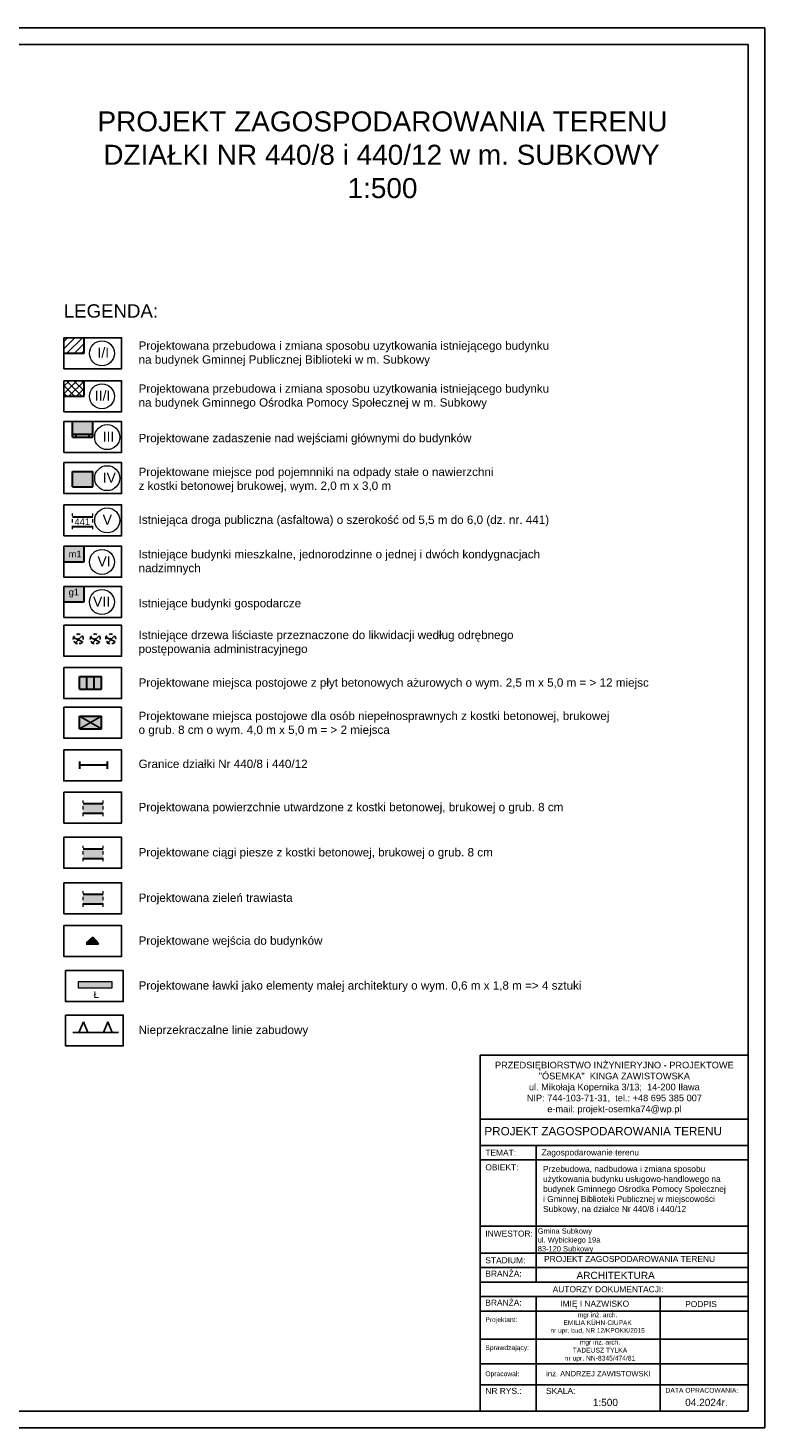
# Model space of a CAD drawing. Header units: millimetres. Extents: x 6197 to 108098, y 4257 to 29730.
# Tile 130 of 148: x 29146 to 31367, y 25530 to 29730. Entities that reach past the tile are written whole.
import ezdxf

# ---------------------------------------------------------------- set-up
doc = ezdxf.new("R2010")
doc.units = ezdxf.units.MM
doc.linetypes.add('2', pattern=[1, 0.5, -0.5])
for name, color, linetype in [('drzewo_lisciaste', 7, 'Continuous'), ('inne', 7, 'Continuous'), ('R-TAB', 1, 'Continuous')]:
    doc.layers.add(name, color=color, linetype=linetype)
doc.styles.add('ARIAL', font='arial.ttf')
doc.styles.get("Standard").update_dxf_attribs({"font": 'arial.ttf'})

# ---------------------------------------------------------------- blocks, each defined once
blk = doc.blocks.new('922')
at = {"color": 0}
blk.add_circle((0, 0), 0.05, dxfattribs=at)
for centre, radius, start, end in [((-0.35, 0.1), 0.4, 119.84816, 203.51949), ((0, 0.35), 0.4, 50.114, 129.886), ((0.35, 0.1), 0.4, 336.88451, 60.15184), ((-0.2, -0.3), 0.4, 187.477, 278.47884), ((0.2, -0.275), 0.425, 262.64593, 349.62892)]:
    blk.add_arc(centre, radius, start, end, dxfattribs=at)

msp = doc.modelspace()

# ---------------------------------------------------------------- hatches: boundary and pattern name
at = {"transparency": 33554585}
h = msp.add_hatch(dxfattribs=at)
h.set_pattern_fill('ANSI31', color=256, scale=5)
h.set_pattern_definition([(45, (2437.301, 13580.35), (-11.22532, 11.22532), [])])
h.paths.add_polyline_path([(29314.069, 28800.526), (29253.476, 28800.526), (29253.476, 28754.073), (29314.069, 28754.073)])
h = msp.add_hatch(dxfattribs=at)
h.set_pattern_fill('ANSI37', color=256, scale=5)
h.set_pattern_definition([(45, (2437.301, 13580.35), (-11.22532, 11.22532), []), (135, (2437.301, 13580.35), (-11.22532, -11.22532), [])])
h.paths.add_polyline_path([(29314.069, 28671.619), (29253.476, 28671.619), (29253.476, 28625.166), (29314.069, 28625.166)])
h = msp.add_hatch(color=1, dxfattribs=at)
h.set_gradient(color1=(255, 0, 0), color2=(255, 0, 0))
h.paths.add_polyline_path([(29279.529, 28549.123), (29279.529, 28502.671), (29340.121, 28502.671), (29340.121, 28549.123)])
h = msp.add_hatch(color=1, dxfattribs=at)
h.set_gradient(color1=(255, 0, 0), color2=(255, 0, 0))
h.paths.add_polyline_path([(29279.529, 28399.43), (29279.529, 28352.977), (29340.121, 28352.977), (29340.121, 28399.43)])
h = msp.add_hatch(color=1, dxfattribs=at)
h.set_gradient(color1=(228, 162, 119), color2=(228, 162, 119))
h.paths.add_polyline_path([(29253.476, 28174.829), (29253.476, 28128.376), (29314.069, 28128.376), (29314.069, 28174.829)])
h = msp.add_hatch(color=1, dxfattribs=at)
h.set_gradient(color1=(228, 162, 119), color2=(228, 162, 119))
h.paths.add_polyline_path([(29253.476, 28054.571), (29253.476, 28008.118), (29314.069, 28008.118), (29314.069, 28054.571)])
h = msp.add_hatch(color=1, dxfattribs=at)
h.set_gradient(color1=(228, 162, 119), color2=(228, 162, 119))
h.paths.add_polyline_path([(29322.571, 27784.13), (29300.895, 27784.13), (29300.895, 27746.204), (29322.571, 27746.204)])
h.paths.add_polyline_path([(29344.247, 27784.13), (29322.571, 27784.13), (29322.571, 27746.204), (29344.247, 27746.204)])
h.paths.add_polyline_path([(29365.923, 27784.13), (29344.247, 27784.13), (29344.247, 27746.204), (29365.923, 27746.204)])
h = msp.add_hatch(color=1, dxfattribs=at)
h.set_gradient(color1=(34, 186, 247), color2=(34, 186, 247))
h.paths.add_polyline_path([(29365.923, 27664.971), (29300.895, 27664.971), (29333.409, 27646.009)])
h.paths.add_polyline_path([(29333.409, 27646.009), (29300.895, 27627.046), (29365.923, 27627.046)])
h.paths.add_polyline_path([(29365.923, 27664.971), (29333.409, 27646.009), (29365.923, 27627.046)])
h.paths.add_polyline_path([(29333.409, 27646.009), (29300.895, 27664.971), (29300.895, 27627.046)])
h = msp.add_hatch(color=1, dxfattribs=at)
h.set_gradient(color1=(248, 246, 176), color2=(248, 246, 176))
h.paths.add_polyline_path([(29310.976, 27402.755), (29310.976, 27373.804), (29371.568, 27373.804), (29371.568, 27402.755)])
h = msp.add_hatch(color=1, dxfattribs=at)
h.set_gradient(color1=(199, 200, 202), color2=(199, 200, 202))
h.paths.add_polyline_path([(29310.976, 27267.102), (29310.976, 27238.15), (29371.568, 27238.15), (29371.568, 27267.102)])
h = msp.add_hatch(color=1, dxfattribs=at)
h.set_gradient(color1=(88, 186, 72), color2=(88, 186, 72))
h.paths.add_polyline_path([(29310.976, 27130.802), (29310.976, 27101.851), (29371.568, 27101.851), (29371.568, 27130.802)])
msp.add_hatch(color=242).paths.add_polyline_path([(29339.944, 27002.051), (29320.798, 26984.391), (29357.605, 26982.905)])
at = {"lineweight": 0}
msp.add_hatch(color=32, dxfattribs=at).paths.add_polyline_path([(29297.017, 26868.814), (29297.017, 26848.814), (29397.017, 26848.814), (29397.017, 26868.814)])

# ---------------------------------------------------------------- linework, layer by layer
for p, q in [((31355.149, 29729.717), (23355.149, 29729.717)), ((31355.149, 25529.717), (31355.149, 29729.717)), ((31305.149, 29679.717), (23405.149, 29679.717)), ((31305.149, 25579.717), (31305.149, 29679.717)), ((29300.895, 27627.046, -38000), (29365.923, 27664.971, -38000)), ((29300.895, 27664.971, -38000), (29365.923, 27627.046, -38000)), ((29280.516, 26716.424), (29417.22, 26716.424)), ((29298.914, 26716.424), (29312.136, 26748.162)), ((29325.357, 26716.424), (29312.136, 26748.162)), ((29372.38, 26716.424), (29385.601, 26748.162)), ((29398.823, 26716.424), (29385.601, 26748.162)), ((23405.149, 25579.717), (31305.149, 25579.717)), ((23355.149, 25529.717), (31355.149, 25529.717))]:
    msp.add_line(p, q)
at = {"lineweight": 30}
for p, q in [((29314.069, 28754.073, -38000), (29314.069, 28800.526, -38000)), ((29253.476, 28754.073, -38000), (29314.069, 28754.073, -38000)), ((29314.069, 28625.166, -38000), (29314.069, 28671.619, -38000)), ((29253.476, 28625.166, -38000), (29314.069, 28625.166, -38000)), ((29279.529, 28502.671, -38000), (29279.529, 28549.123, -38000)), ((29340.121, 28502.671, -38000), (29340.121, 28549.123, -38000)), ((29279.529, 28511.478, -38000), (29340.121, 28511.478, -38000)), ((29279.529, 28502.671, -38000), (29340.121, 28502.671, -38000)), ((29290.642, 28502.671, -38000), (29290.642, 28511.478, -38000)), ((29329.008, 28502.671, -38000), (29329.008, 28511.478, -38000)), ((29279.529, 28352.977, -38000), (29279.529, 28399.43, -38000)), ((29279.529, 28399.43, -38000), (29340.121, 28399.43, -38000)), ((29340.121, 28352.977, -38000), (29340.121, 28399.43, -38000)), ((29279.529, 28352.977, -38000), (29340.121, 28352.977, -38000)), ((29279.529, 28263.582, -38000), (29340.121, 28263.582, -38000)), ((29279.529, 28234.63, -38000), (29340.121, 28234.63, -38000)), ((29314.069, 28128.376, -38000), (29314.069, 28174.829, -38000)), ((29253.476, 28128.376, -38000), (29314.069, 28128.376, -38000)), ((29314.069, 28008.118, -38000), (29314.069, 28054.571, -38000)), ((29253.476, 28008.118, -38000), (29314.069, 28008.118, -38000)), ((29300.895, 27784.13, -38000), (29365.923, 27784.13, -38000)), ((29300.895, 27746.204, -38000), (29300.895, 27784.13, -38000)), ((29322.571, 27746.204, -38000), (29322.571, 27784.13, -38000)), ((29344.247, 27746.204, -38000), (29344.247, 27784.13, -38000)), ((29365.923, 27746.204, -38000), (29365.923, 27784.13, -38000)), ((29300.895, 27746.204, -38000), (29365.923, 27746.204, -38000)), ((29300.895, 27664.971, -38000), (29365.923, 27664.971, -38000)), ((29300.895, 27627.046, -38000), (29300.895, 27664.971, -38000)), ((29365.923, 27627.046, -38000), (29365.923, 27664.971, -38000)), ((29300.895, 27627.046, -38000), (29365.923, 27627.046, -38000)), ((29300.948, 27507.084, -38000), (29300.948, 27529.557, -38000)), ((29383.878, 27507.084, -38000), (29383.878, 27529.557, -38000)), ((29310.976, 27402.755, -38000), (29371.568, 27402.755, -38000)), ((29310.976, 27373.804, -38000), (29371.568, 27373.804, -38000)), ((29310.976, 27267.102, -38000), (29371.568, 27267.102, -38000)), ((29310.976, 27238.15, -38000), (29371.568, 27238.15, -38000)), ((29310.976, 27130.802, -38000), (29371.568, 27130.802, -38000)), ((29310.976, 27101.851, -38000), (29371.568, 27101.851, -38000))]:
    msp.add_line(p, q, dxfattribs=at)
at = {"linetype": '2', "lineweight": 20, "ltscale": 20}
for p, q in [((29279.529, 28226.411, -38000), (29279.529, 28272.864, -38000)), ((29340.121, 28226.411, -38000), (29340.121, 28272.864, -38000)), ((29310.976, 27365.584, -38000), (29310.976, 27412.037, -38000)), ((29371.568, 27365.584, -38000), (29371.568, 27412.037, -38000)), ((29310.976, 27229.931, -38000), (29310.976, 27276.384, -38000)), ((29371.568, 27229.931, -38000), (29371.568, 27276.384, -38000)), ((29310.976, 27093.632, -38000), (29310.976, 27140.084, -38000)), ((29371.568, 27093.632, -38000), (29371.568, 27140.084, -38000))]:
    msp.add_line(p, q, dxfattribs=at)
at = {"color": 1}
for p, q in [((29282.684, 27901.49), (29309.029, 27888.468)), ((29287.122, 27884.319), (29308.027, 27905.783)), ((29333.545, 27901.49), (29359.89, 27888.468)), ((29337.983, 27884.319), (29358.888, 27905.783)), ((29379.833, 27901.796), (29406.178, 27888.774)), ((29384.271, 27884.624), (29405.176, 27906.089))]:
    msp.add_line(p, q, dxfattribs=at)
at = {"color": 1, "lineweight": 30}
msp.add_line((29300.948, 27519.316, -38000), (29383.878, 27519.316, -38000), dxfattribs=at)
at = {"color": 7, "lineweight": 0}
for p, q in [((29297.017, 26868.814), (29397.017, 26868.814)), ((29297.017, 26848.814), (29297.017, 26868.814)), ((29397.017, 26848.814), (29297.017, 26848.814)), ((29397.017, 26868.814), (29397.017, 26848.814))]:
    msp.add_line(p, q, dxfattribs=at)
at = {"elevation": -38000}
for points in [[(29253.476, 28800.526), (29426.498, 28800.526), (29426.498, 28707.62), (29253.476, 28707.62)], [(29253.476, 28671.619), (29426.498, 28671.619), (29426.498, 28578.713), (29253.476, 28578.713)], [(29253.476, 28549.123), (29426.498, 28549.123), (29426.498, 28456.218), (29253.476, 28456.218)], [(29253.476, 28426.058), (29426.498, 28426.058), (29426.498, 28333.152), (29253.476, 28333.152)], [(29253.476, 28299.492), (29426.498, 28299.492), (29426.498, 28206.586), (29253.476, 28206.586)], [(29253.476, 28174.829), (29426.498, 28174.829), (29426.498, 28081.923), (29253.476, 28081.923)], [(29253.476, 28054.571), (29426.498, 28054.571), (29426.498, 27961.665), (29253.476, 27961.665)], [(29253.476, 27937.839), (29426.498, 27937.839), (29426.498, 27844.934), (29253.476, 27844.934)], [(29253.476, 27811.066), (29426.498, 27811.066), (29426.498, 27718.16), (29253.476, 27718.16)], [(29253.476, 27691.907), (29426.498, 27691.907), (29426.498, 27599.002), (29253.476, 27599.002)], [(29253.28, 27564.046), (29426.302, 27564.046), (29426.302, 27471.14), (29253.28, 27471.14)], [(29253.476, 27437.48), (29426.498, 27437.48), (29426.498, 27344.574), (29253.476, 27344.574)], [(29253.476, 27301.826), (29426.498, 27301.826), (29426.498, 27208.921), (29253.476, 27208.921)], [(29253.476, 27165.527), (29426.498, 27165.527), (29426.498, 27072.622), (29253.476, 27072.622)], [(29253.476, 27036.89), (29426.498, 27036.89), (29426.498, 26943.984), (29253.476, 26943.984)], [(29258.64, 26901.729), (29431.662, 26901.729), (29431.662, 26808.823), (29258.64, 26808.823)], [(29258.64, 26768.687), (29431.662, 26768.687), (29431.662, 26675.781), (29258.64, 26675.781)]]:
    msp.add_lwpolyline(points, close=True, dxfattribs=at)
at = {"color": 0, "lineweight": 0}
for centre in [(29367.722, 28753.682, -38000), (29367.722, 28624.774, -38000), (29383.379, 28502.279, -38000), (29383.379, 28379.213, -38000), (29383.379, 28252.647, -38000), (29367.722, 28127.984, -38000), (29367.722, 28007.727, -38000)]:
    msp.add_circle(centre, 37.451, dxfattribs=at)
at = {"layer": 'inne', "color": 1, "lineweight": 30}
for p, q in [((29320.727, 26982.642, -38000), (29357.534, 26981.156, -38000)), ((29339.944, 27002.051, -38000), (29320.798, 26984.391, -38000)), ((29320.798, 26984.391, -38000), (29357.605, 26982.905, -38000)), ((29339.944, 27002.051, -38000), (29357.605, 26982.905, -38000))]:
    msp.add_line(p, q, dxfattribs=at)
at = {"layer": 'R-TAB', "color": 0}
for p, q in [((30501.682, 26648.227), (31305.149, 26648.227)), ((30501.682, 25707.839), (30501.682, 26648.227)), ((30501.682, 26456.188), (31305.149, 26456.188)), ((30501.682, 26377.213), (31305.149, 26377.213)), ((30669.284, 25967.473), (30669.284, 26377.213)), ((30501.682, 26333.777), (31305.149, 26333.777)), ((30501.682, 26134.818), (31305.149, 26134.818)), ((30501.682, 26054.346), (31305.149, 26054.346)), ((30501.682, 26010.909), (31305.149, 26010.909)), ((30501.682, 25967.473), (31305.149, 25967.473)), ((30501.682, 25924.037), (31305.149, 25924.037)), ((30669.284, 25707.839), (30669.284, 25924.037)), ((31040.756, 25707.839), (31040.756, 25924.037)), ((30501.682, 25880.601), (31305.149, 25880.601)), ((30501.682, 25796.383), (31305.149, 25796.383)), ((30501.682, 25722.202), (31305.149, 25722.202)), ((30501.682, 25579.717), (30501.682, 25722.202)), ((30501.682, 25722.202), (31305.149, 25722.202)), ((30501.682, 25722.202), (31305.149, 25722.202)), ((30501.682, 25722.202), (31305.149, 25722.202)), ((30669.284, 25579.717), (30669.284, 25722.202)), ((31040.756, 25579.717), (31040.756, 25722.202)), ((30501.682, 25659.364), (31305.149, 25659.364))]:
    msp.add_line(p, q, dxfattribs=at)

# ---------------------------------------------------------------- block references
at = {"layer": 'drzewo_lisciaste', "color": 3, "xscale": 20, "yscale": 20, "zscale": 20}
for p in [(29296.85, 27896.761), (29347.711, 27896.761), (29393.999, 27897.067)]:
    msp.add_blockref('922', p, dxfattribs=at)

# ---------------------------------------------------------------- texts
for s, width, insert, char_height, attachment_point in [('\\A1;\\pi177.89723;PROJEKT ZAGOSPODAROWANIA TERENU \\P\\pi195.59846;DZIAŁKI NR 440/8 i 440/12 w m. SUBKOWY\\P\\pi927.56981;1:500', 2051.75626, (29176.248, 29479.473), 60, 1), ('LEGENDA:', 260.40913, (29253.291, 28860.266, -38000), 40, 7), ('I/I', 260.40913, (29354.259, 28740.472, -38000), 30, 7), ('Projektowana przebudowa i zmiana sposobu uzytkowania istniejącego budynku na budynek Gminnej Publicznej Biblioteki w m. Subkowy', 1255.11533, (29477.53, 28715.252, -38000), 25, 7), ('II/I', 260.40913, (29346.504, 28611.565, -38000), 30, 7), ('Projektowana przebudowa i zmiana sposobu uzytkowania istniejącego budynku na budynek Gminnego Ośrodka Pomocy Społecznej w m. Subkowy', 1255.11533, (29477.53, 28586.345, -38000), 25, 7), ('III', 260.40913, (29369.916, 28489.069, -38000), 30, 7), ('Projektowane zadaszenie nad wejściami głównymi do budynków', 1255.11533, (29477.53, 28479.585, -38000), 25, 7), ('IV', 260.40913, (29369.916, 28366.003, -38000), 30, 7), ('Projektowane miejsce pod pojemnniki na odpady stałe o nawierzchni z kostki betonowej brukowej, wym. 2,0 m x 3,0 m', 1064.7466, (29477.53, 28336.448, -38000), 25, 7), ('V', 260.40913, (29369.916, 28239.437, -38000), 30, 7), ('441', 260.40913, (29285.381, 28238.491, -76000), 20, 7), ('Istniejąca droga publiczna (asfaltowa) o szerokość od 5,5 m do 6,0 (dz. nr. 441)', 1333.92217, (29477.53, 28234.496, -38000), 25, 7), ('m1', 260.40913, (29267.85, 28141.602, -76000), 20, 7), ('VI', 260.40913, (29354.259, 28114.775, -38000), 30, 7), ('Istniejące budynki mieszkalne, jednorodzinne o jednej i dwóch kondygnacjach nadzimnych', 1255.11533, (29477.53, 28089.555, -38000), 25, 7), ('g1', 260.40913, (29267.85, 28021.344, -76000), 20, 7), ('VII', 260.40913, (29340.99, 27993.897, -38000), 30, 7), ('Istniejące budynki gospodarcze', 1255.11533, (29477.53, 27984.125, -38000), 25, 7), ('Istniejące drzewa liściaste przeznaczone do likwidacji według odrębnego postępowania administracyjnego', 1255.11533, (29477.53, 27847.128, -38000), 25, 7), ('Projektowane miejsca postojowe z płyt betonowych ażurowych o wym. 2,5 m x 5,0 m = > 12 miejsc', 1555.197, (29477.53, 27746.07, -38000), 25, 7), ('Projektowane miejsca postojowe dla osób niepełnosprawnych z kostki betonowej, brukowej ^Jo grub. 8 cm o wym. 4,0 m x 5,0 m = > 2 miejsca', 1555.197, (29477.53, 27604.442, -38000), 25, 7), ('\\A1;Granice działki Nr 440/8 i 440/12', 1555.197, (29477.53, 27509.324, -38000), 25, 7), ('Projektowana powierzchnie utwardzone z kostki betonowej, brukowej o grub. 8 cm', 1333.92217, (29477.53, 27372.484, -38000), 25, 7), ('Projektowane ciągi piesze z kostki betonowej, brukowej o grub. 8 cm ', 1333.92217, (29477.53, 27236.83, -38000), 25, 7), ('Projektowana zieleń trawiasta ', 1333.92217, (29477.53, 27100.531, -38000), 25, 7), ('Projektowane wejścia do budynków ', 1333.92217, (29477.53, 26971.894, -38000), 25, 7), ('Projektowane ławki jako elementy małej architektury o wym. 0,6 m x 1,8 m => 4 sztuki', 1333.92217, (29477.53, 26837.376, -38000), 25, 7), ('Nieprzekraczalne linie zabudowy', 1333.92217, (29477.53, 26704.334, -38000), 25, 7)]:
    msp.add_mtext_dynamic_manual_height_columns(s, width=width, gutter_width=12.5, heights=[0], dxfattribs=dict(insert=insert, char_height=char_height, attachment_point=attachment_point))
at = {"insert": (29342.878, 26820.195, -38000), "char_height": 20, "attachment_point": 7, "style": 'ARIAL'}
msp.add_mtext_dynamic_manual_height_columns('Ł', width=260.40913, gutter_width=12.5, heights=[0], dxfattribs=at)
at = {"lineweight": 0, "insert": (30689.861, 26315.863), "char_height": 18, "width": 610.19793, "attachment_point": 1}
msp.add_mtext('\\A1;Przebudowa, nadbudowa i zmiana sposobu użytkowania budynku usługowo-handlowego na budynek Gminnego Ośrodka Pomocy Społecznej ^Ji Gminnej Biblioteki Publicznej w miejscowości Subkowy, na działce Nr 440/8 i 440/12', dxfattribs=at)
at = {"layer": 'R-TAB', "color": 0, "ltscale": 24}
for s, insert, char_height, width, attachment_point in [('PRZEDSIĘBIORSTWO INŻYNIERYJNO - PROJEKTOWE\\P"ÓSEMKA"  KINGA ZAWISTOWSKA\\Pul. Mikołaja Kopernika 3/13;  14-200 Iława\\PNIP: 744-103-71-31,  tel.: +48 695 385 007\\Pe-mail: projekt-osemka74@wp.pl', (30903.637, 26549.724), 19.74375, 781.72017, 5), ('PROJEKT ZAGOSPODAROWANIA TERENU ', (30514.247, 26432.695), 25, 1090.2179, 1), ('TEMAT:', (30516.928, 26364.326), 18, 136.70026, 1), ('Zagospodarowanie terenu', (30685.31, 26365.374), 18, 711.57772, 1), ('OBIEKT:', (30516.928, 26320.97), 18, 136.70026, 1), ('Gmina Subkowy\\Pul. Wybickiego 19a\\P83-120 Subkowy', (30674.136, 26128.797), 16, 675.77621, 1), ('INWESTOR:', (30516.928, 26122.011), 18, 136.70026, 1), ('STADIUM:', (30516.928, 26041.852), 18, 136.70026, 1), ('PROJEKT ZAGOSPODAROWANIA TERENU', (30693.04, 26045.894), 18, 1090.2179, 1), ('BRANŻA:', (30516.928, 26001.62), 18, 136.70026, 1), ('ARCHITEKTURA', (30790.197, 25998.416), 21.6, 490.72064, 1), ('\\pi208.80059;AUTORZY DOKUMENTACJI:', (30509.986, 25954.945), 18, 747.89996, 1), ('BRANŻA:', (30516.928, 25914.747), 18, 136.70026, 1), ('\\pi13.924;IMIĘ I NAZWISKO', (30727.465, 25911.565), 18, 253.42015, 1), ('{\\C256;\\c0;mgr inż. arch. \\PEMILIA KÜHN-CIUPAK\\Pnr upr. bud, NR 12/KPOKK/2015}', (30853.492, 25876.063), 14, 282.63278, 2), ('PODPIS', (31115.979, 25910.462), 18, 136.70026, 1), ('Projektant:', (30516.928, 25862.17), 14.4, 136.70026, 1), ('{\\C256;\\c0;mgr inż. arch. \\PTADEUSZ TYLKA\\Pnr upr. NN-8345/474/81}', (30860.611, 25794.397), 14.4, 350.33749, 2), ('Sprawdzający:', (30516.928, 25777.953), 14.4, 136.70026, 1), ('inż. ANDRZEJ ZAWISTOWSKI', (30856.088, 25684.424), 16.2, 346.49963, 8), ('Opracował:', (30516.928, 25699.577), 14.4, 136.70026, 1), ('NR RYS.:', (30516.928, 25650.075), 18, 136.70026, 1), ('SKALA:', (30698.847, 25650.075), 18, 136.70026, 1), ('DATA OPRACOWANIA:', (31057.168, 25650.075), 14.4, 278.30723, 1), ('1:500', (30838.977, 25617.321), 21.6, 136.70026, 1), ('04.2024r.', (31115.979, 25617.321), 21.6, 136.70026, 1)]:
    msp.add_mtext(s, dxfattribs=dict(at, insert=insert, char_height=char_height, width=width, attachment_point=attachment_point))

doc.saveas('drawing.dxf')
